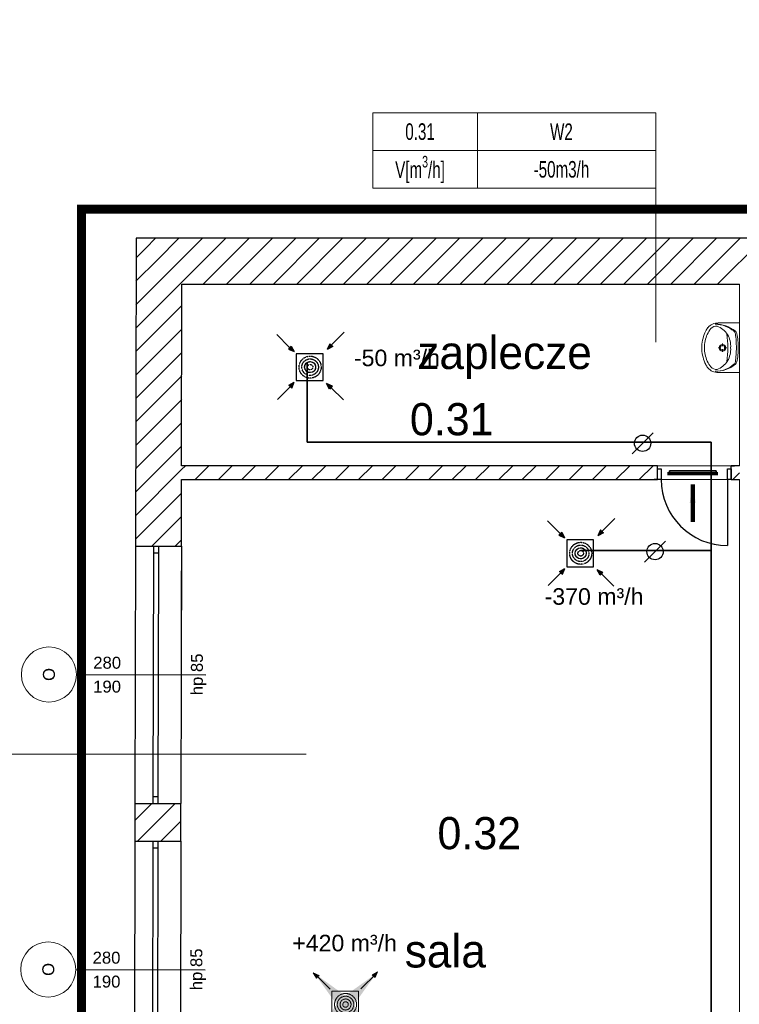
# Model space of a CAD drawing. Header units: millimetres. Extents: x -40063 to 512011, y 350190 to 687060.
# Tile 84 of 256: x 154547 to 162382, y 480275 to 490991. Entities that reach past the tile are written whole.
import ezdxf

# ---------------------------------------------------------------- set-up
doc = ezdxf.new("R2010")
doc.units = ezdxf.units.MM
doc.linetypes.add('DASHDOT', pattern=[1, 0.5, -0.25, 0, -0.25])
doc.linetypes.add('DASHED', pattern=[0.75, 0.5, -0.25])
doc.layers.get('0').update_dxf_attribs({"color": 8})
for name, color, linetype, lineweight in [('AP_nawiew N2', 4, 'Continuous', 35), ('AP_wywiew W2', 6, 'Continuous', 35), ('FLUID-BILANSE', 150, 'Continuous', 18), ('FLUID-KK', 3, 'Continuous', 35), ('J_zakres opracowania', 226, 'DASHDOT', 30)]:
    doc.layers.add(name, color=color, linetype=linetype, lineweight=lineweight)
for name, color, linetype in [('Elementy Modelu - Strefy', 8, 'Continuous'), ('FLUID-KK-50-ARRGR', 7, 'Continuous'), ('IS_opisy', 7, 'Continuous'), ('IS_urządzenia', 7, 'Continuous'), ('J_opis pomieszczeń', 8, 'Continuous'), ('Konstrukcja - Ściany zew', 8, 'Continuous'), ('Wnętrze - Umeblowanie', 8, 'Continuous'), ('X_ref', 8, 'Continuous')]:
    doc.layers.add(name, color=color, linetype=linetype)
doc.styles.add('ARIAL NARROW', font='ARIALN.TTF', dxfattribs={"width": 0.8})
doc.styles.add('FDBES', font='simplex.shx')
doc.styles.add('GENERATED_STYLE_1', font='arial.ttf')
doc.styles.add('GENERATED_STYLE_2', font='txt')
doc.styles.add('Schedule-Header', font='arial.ttf')
doc.styles.get("Standard").update_dxf_attribs({"font": 'arial.ttf'})
doc.dimstyles.new('FDBES', dxfattribs={"dimscale": 50, "dimtxt": 4, "dimasz": 2.5, "dimexe": 0.8, "dimexo": 2, "dimgap": 1, "dimtad": 1, "dimdsep": 46, "dimtxsty": 'FDBES', "dimcen": 2.5, "dimclrd": 4, "dimclre": 5, "dimadec": 0, "dimazin": 0, "dimtfac": 1, "dimtmove": 0, "dimatfit": 3, "dimfxl": 1, "dimarcsym": 0})

# ---------------------------------------------------------------- blocks, each defined once
blk = doc.blocks.new('ghdfgdf')
at = {"layer": 'IS_urządzenia', "color": 6}
for p, q in [((1245163, -116046), (1245029, -115911)), ((1245630, -116020), (1245764, -115886)), ((1245170, -116052), (1245185, -116036)), ((1245185, -116036), (1245217, -116096)), ((1245606, -116011), (1245579, -116073)), ((1245639, -116041), (1245579, -116073)), ((1245622, -116026), (1245606, -116011)), ((1245622, -116026), (1245639, -116041)), ((1245170, -116052), (1245155, -116068)), ((1245155, -116068), (1245217, -116096)), ((1245533, -116119), (1245241, -116119)), ((1245241, -116119), (1245241, -116411)), ((1245533, -116411), (1245533, -116119)), ((1245160, -116463), (1245219, -116430)), ((1245176, -116477), (1245160, -116463)), ((1245176, -116477), (1245192, -116493)), ((1245192, -116493), (1245219, -116430)), ((1245241, -116411), (1245533, -116411)), ((1245634, -116472), (1245572, -116444)), ((1245604, -116504), (1245572, -116444)), ((1245619, -116488), (1245634, -116472)), ((1245171, -116482), (1245037, -116616)), ((1245619, -116488), (1245604, -116504)), ((1245619, -116487), (1245754, -116621))]:
    blk.add_line(p, q, dxfattribs=at)
at = {"layer": 'IS_urządzenia', "color": 6, "linetype": 'ByBlock', "lineweight": 100}
blk.add_line((1245392, -116265), (1245392, -116265), dxfattribs=at)
at = {"layer": 'IS_urządzenia', "color": 6, "linetype": 'DASHED'}
for radius in [120, 90, 60, 30]:
    blk.add_circle((1245392, -116265), radius, dxfattribs=at)
at = {"layer": 'IS_urządzenia', "color": 6, "linetype": 'ByBlock', "lineweight": -2}
blk.add_circle((1245392, -116265), 60, dxfattribs=at)
at = {"layer": 'IS_urządzenia', "color": 6}
for points in [[(1245169, -116040), (1245199, -116081), (1245157, -116052)], [(1245636, -116026), (1245595, -116055), (1245624, -116014)], [(1245165, -116476), (1245206, -116446), (1245177, -116488)], [(1245614, -116492), (1245584, -116451), (1245625, -116481)]]:
    blk.add_solid(points, dxfattribs=at)
at = {"layer": 'IS_urządzenia', "color": 6, "linetype": 'Continuous', "extrusion": (0, 0, -1)}
for points in [[(-1245170, -116052), (-1245217, -116096), (-1245185, -116036)], [(-1245579, -116073), (-1245622, -116026), (-1245606, -116011)], [(-1245622, -116026), (-1245579, -116073), (-1245639, -116041)], [(-1245217, -116096), (-1245170, -116052), (-1245155, -116068)], [(-1245176, -116477), (-1245219, -116430), (-1245160, -116463)], [(-1245219, -116430), (-1245176, -116477), (-1245192, -116493)], [(-1245572, -116444), (-1245619, -116488), (-1245634, -116472)], [(-1245619, -116488), (-1245572, -116444), (-1245604, -116504)]]:
    blk.add_solid(points, dxfattribs=at)
blk = doc.blocks.new('*U3010')
at = {"color": 0, "linetype": 'ByBlock', "lineweight": -2}
for p, q in [((270, 0, 20), (-270, 0, 20)), ((250, 0), (-250, 0)), ((250, 0, -20), (-250, 0, -20)), ((250, 0, -20), (250, 0)), ((270, 0), (250, 0)), ((-250, 0), (-270, 0)), ((-250, 0, -20), (-250, 0))]:
    blk.add_line(p, q, dxfattribs=at)
at = {"linetype": 'Continuous', "lineweight": -3}
for p, q in [((270, 0, 20), (-270, 0, 20)), ((-270, 0, 20), (270, 0, 20))]:
    blk.add_line(p, q, dxfattribs=at)
blk = doc.blocks.new('A$C641D9A09')
at = {"layer": 'IS_urządzenia', "color": 7}
blk.add_line((0, 0), (229, 229), dxfattribs=at)
blk.add_circle((114, 114), 88.9, dxfattribs=at)
blk = doc.blocks.new('A$C652FA4B4')
blk.add_blockref('A$C641D9A09', (0, 0))
blk = doc.blocks.new('fdgdfg')
at = {"layer": 'Elementy Modelu - Strefy', "linetype": 'Continuous', "lineweight": 0}
for p, q in [((-187370, 479675), (-187374, 477700)), ((-181300, 479675), (-187370, 479675)), ((-181300, 477700), (-181300, 479675)), ((-187374, 477700), (-181300, 477700)), ((-187374, 477550), (-187388, 470720)), ((-181300, 477550), (-187374, 477550)), ((-181300, 470720), (-181300, 477550))]:
    blk.add_line(p, q, dxfattribs=at)
at = {"layer": 'Konstrukcja - Ściany zew', "linetype": 'Continuous'}
for p, q in [((-187869, 480175), (-187875, 476825)), ((-180860, 480175), (-187869, 480175)), ((-187763, 480068), (-187656, 480175)), ((-187635, 479941), (-187402, 480175)), ((-187508, 479814), (-187147, 480175)), ((-187381, 479686), (-186892, 480175)), ((-187138, 479675), (-186638, 480175)), ((-186883, 479675), (-186383, 480175)), ((-186629, 479675), (-186129, 480175)), ((-186374, 479675), (-185874, 480175)), ((-186120, 479675), (-185620, 480175)), ((-185865, 479675), (-185365, 480175)), ((-185611, 479675), (-185111, 480175)), ((-185356, 479675), (-184856, 480175)), ((-185101, 479675), (-184601, 480175)), ((-184847, 479675), (-184347, 480175)), ((-184592, 479675), (-184092, 480175)), ((-184338, 479675), (-183838, 480175)), ((-184083, 479675), (-183583, 480175)), ((-183829, 479675), (-183329, 480175)), ((-183574, 479675), (-183074, 480175)), ((-183320, 479675), (-182820, 480175)), ((-183065, 479675), (-182565, 480175)), ((-182810, 479675), (-182310, 480175)), ((-182556, 479675), (-182056, 480175)), ((-182301, 479675), (-181801, 480175)), ((-182047, 479675), (-181547, 480175)), ((-181792, 479675), (-181292, 480175)), ((-181538, 479675), (-181038, 480175)), ((-187869, 479962), (-187763, 480068)), ((-187870, 479707), (-187635, 479941)), ((-187870, 479452), (-187508, 479814)), ((-187871, 479197), (-187381, 479686)), ((-187374, 477700), (-187370, 479675)), ((-187370, 479675), (-181300, 479675)), ((-187871, 478942), (-187370, 479443)), ((-187872, 478686), (-187371, 479187)), ((-187872, 478431), (-187371, 478932)), ((-187873, 478176), (-187372, 478677)), ((-187873, 477921), (-187372, 478422)), ((-187874, 477666), (-187373, 478167)), ((-187874, 477411), (-187373, 477912)), ((-187875, 477156), (-187374, 477657)), ((-187374, 477657), (-187331, 477700)), ((-182190, 477700), (-187374, 477700)), ((-187227, 477550), (-187077, 477700)), ((-186972, 477550), (-186822, 477700)), ((-186717, 477550), (-186567, 477700)), ((-186463, 477550), (-186313, 477700)), ((-186208, 477550), (-186058, 477700)), ((-185954, 477550), (-185804, 477700)), ((-185699, 477550), (-185549, 477700)), ((-185445, 477550), (-185295, 477700)), ((-185190, 477550), (-185040, 477700)), ((-184935, 477550), (-184785, 477700)), ((-184681, 477550), (-184531, 477700)), ((-184426, 477550), (-184276, 477700)), ((-184172, 477550), (-184022, 477700)), ((-183917, 477550), (-183767, 477700)), ((-183663, 477550), (-183513, 477700)), ((-183408, 477550), (-183258, 477700)), ((-183154, 477550), (-183004, 477700)), ((-182899, 477550), (-182749, 477700)), ((-182644, 477550), (-182494, 477700)), ((-182390, 477550), (-182240, 477700)), ((-182190, 477700), (-182227, 477700)), ((-182190, 477700), (-182227, 477700)), ((-182190, 477665), (-182190, 477700)), ((-182190, 477665), (-182190, 477700)), ((-182190, 477550), (-182190, 477665)), ((-182190, 477665), (-182150, 477665)), ((-182190, 477550), (-182190, 477665)), ((-182190, 477550), (-182190, 477665)), ((-182150, 477665), (-182150, 477550)), ((-181430, 477550), (-181430, 477665)), ((-181430, 477665), (-181390, 477665)), ((-181390, 477700), (-181353, 477700)), ((-181390, 477665), (-181390, 477700)), ((-181300, 477700), (-181390, 477700)), ((-181390, 477665), (-181390, 477700)), ((-181390, 477700), (-181353, 477700)), ((-181390, 477550), (-181390, 477665)), ((-181390, 477665), (-181390, 477550)), ((-181390, 477550), (-181390, 477665)), ((-181372, 477550), (-181300, 477621)), ((-187375, 476824), (-187374, 477550)), ((-187374, 477550), (-182190, 477550)), ((-182190, 477550), (-182227, 477550)), ((-182190, 477550), (-182227, 477550)), ((-182150, 477550), (-182190, 477550)), ((-181390, 477550), (-181430, 477550)), ((-181430, 477550), (-181430, 476830)), ((-181390, 477550), (-181353, 477550)), ((-181390, 477550), (-181300, 477550)), ((-181390, 477550), (-181353, 477550)), ((-187875, 476901), (-187374, 477402)), ((-187697, 476824), (-187375, 477147)), ((-187443, 476824), (-187375, 476892)), ((-187875, 476825), (-187881, 474025)), ((-187875, 476825), (-187675, 476824)), ((-187681, 474099), (-187676, 476749)), ((-187676, 476749), (-187675, 476824)), ((-187626, 476749), (-187676, 476749)), ((-187675, 476824), (-187625, 476824)), ((-187675, 476824), (-187625, 476824)), ((-187626, 476749), (-187631, 474099)), ((-187625, 476824), (-187626, 476749)), ((-187625, 476824), (-187375, 476824)), ((-187375, 476824), (-187381, 474024)), ((-188518, 475426), (-187110, 475423)), ((-187681, 474024), (-187681, 474099)), ((-187681, 474099), (-187631, 474099)), ((-187631, 474099), (-187631, 474024)), ((-187881, 474025), (-187882, 473615)), ((-187881, 474025), (-187681, 474024)), ((-187881, 473840), (-187697, 474024)), ((-187852, 473615), (-187443, 474024)), ((-187681, 474024), (-187631, 474024)), ((-187681, 474024), (-187631, 474024)), ((-187631, 474024), (-187381, 474024)), ((-187382, 473614), (-187381, 474024)), ((-187598, 473614), (-187381, 473831)), ((-187882, 473615), (-187888, 470815)), ((-187882, 473615), (-187682, 473614)), ((-187687, 470889), (-187682, 473539)), ((-187682, 473614), (-187632, 473614)), ((-187682, 473539), (-187682, 473614)), ((-187682, 473614), (-187632, 473614)), ((-187632, 473539), (-187682, 473539)), ((-187632, 473539), (-187637, 470889)), ((-187632, 473614), (-187382, 473614)), ((-187632, 473614), (-187632, 473539)), ((-187382, 473614), (-187388, 470814)), ((-188525, 472216), (-187116, 472213))]:
    blk.add_line(p, q, dxfattribs=at)
blk.add_arc((-181430, 477550), 720, 180, 270, dxfattribs=at)
at = {"layer": 'Konstrukcja - Ściany zew', "color": 251, "linetype": 'Continuous', "lineweight": 13}
for centre, start, end in [((-188818, 475427), 89.8845, 269.8845), ((-188818, 475427), 269.8845, 89.8845), ((-188825, 472217), 89.8845, 269.8845), ((-188825, 472217), 269.8845, 89.8845)]:
    blk.add_arc(centre, 300, start, end, dxfattribs=at)
at = {"layer": 'Wnętrze - Umeblowanie', "color": 252, "linetype": 'Continuous', "lineweight": 5}
for p, q in [((-181300, 479253), (-181529, 479253)), ((-181300, 479253), (-181300, 478713)), ((-181484, 479000), (-181484, 479029)), ((-181300, 478898), (-181300, 479068)), ((-181500, 478983), (-181529, 478983)), ((-181484, 478938), (-181484, 478967)), ((-181438, 478983), (-181467, 478983)), ((-181300, 478713), (-181529, 478713))]:
    blk.add_line(p, q, dxfattribs=at)
for radius in [35, 25]:
    blk.add_circle((-181484, 478983), radius, dxfattribs=at)
for centre, radius, start, end in [((-181535, 479116), 137, 87.5448, 141.2546), ((-181548, 479139), 80.9, 86.0694, 139.1984), ((-181560, 478934), 305, 48.5245, 90.6767), ((-181558, 478900), 340, 50.6648, 90.9072), ((-181631, 478996), 241, 32.8442, 68.4481), ((-181267, 478970), 444, 153.7403, 175.7948), ((-181383, 479007), 293, 140.7149, 170.0022), ((-181476, 479069), 213, 141.3152, 152.8429), ((-182411, 478983), 985, 351.1796, 8.8266), ((-181635, 479003), 241, 355.394, 31.0561), ((-181388, 479129), 45, 7.8304, 48.5245), ((-181372, 479128), 45, 12.694, 50.6648), ((-182486, 478978), 1154, 0.245, 7.8304), ((-181987, 478989), 676, 359.4897, 12.694), ((-181440, 478983), 270, 175.9876, 184.0124), ((-181364, 478983), 317, 166.4334, 193.5666), ((-181267, 478997), 444, 184.2052, 206.2597), ((-181383, 478960), 293, 189.9978, 219.2851), ((-181635, 478964), 241, 328.9439, 4.606), ((-182486, 478990), 1154, 352.0921, 359.6775), ((-181987, 478978), 676, 347.2285, 0.4328), ((-181476, 478898), 213, 207.1571, 218.6848), ((-181558, 479067), 340, 269.0153, 309.2578), ((-181560, 479032), 305, 269.2458, 311.398), ((-181631, 478970), 241, 291.5519, 327.1558), ((-181388, 478837), 45, 311.398, 352.0921), ((-181372, 478839), 45, 309.2578, 347.2285), ((-181535, 478851), 137, 218.7454, 272.4552), ((-181548, 478827), 80.9, 220.8016, 273.9306)]:
    blk.add_arc(centre, radius, start, end, dxfattribs=at)
at = {"layer": 'Elementy Modelu - Strefy', "lineweight": 13, "style": 'GENERATED_STYLE_2'}
for s, p in [('0.31', (-184887, 478031)), ('0.32', (-184587, 473526))]:
    blk.add_text(s, height=350, dxfattribs=at).set_placement(p)
at = {"layer": 'J_opis pomieszczeń', "linetype": 'Continuous', "style": 'GENERATED_STYLE_2'}
for s, p in [('zaplecze', (-184806, 478752)), ('sala', (-184943, 472239))]:
    blk.add_text(s, height=360, dxfattribs=at).set_placement(p)
at = {"layer": 'Konstrukcja - Ściany zew', "char_height": 130, "attachment_point": 7, "style": 'GENERATED_STYLE_1'}
for s, insert, rotation in [('{280}', (-188335, 475489), 359.8845), ('{hp 85}', (-187103, 475201), 89.8845), ('{O}', (-188751, 475357), 89.8845), ('{190}', (-188336, 475229), 359.8845), ('{280}', (-188342, 472279), 359.8845), ('{hp 85}', (-187109, 471991), 89.8845), ('{O}', (-188758, 472147), 89.8845), ('{190}', (-188342, 472019), 359.8845)]:
    blk.add_mtext(s, dxfattribs=dict(at, insert=insert, rotation=rotation))
blk = doc.blocks.new('*U3011')
at = {"insert": (-200, 0), "char_height": 50, "attachment_point": 5, "style": 'FDBES'}
blk.add_mtext('\\P ', dxfattribs=at)
blk.add_leader([(0, 0), (-400, 0)], dimstyle='FDBES', override={"dimscale": 80, "dimtxt": 2.5, "dimasz": 2.5, "dimgap": 0.625, "dimtad": 1, "dimtxsty": 'Standard', "dimclrd": 256, "dimlwd": 65534})
blk = doc.blocks.new('fgf')
at = {"layer": 'AP_nawiew N2', "lineweight": 20}
for points in [[(7194.3, 19866.7), (7195.9, 19868.2), (7189.6, 19871), (7192.9, 19865)], [(7255.2, 19867.3), (7256.8, 19865.8), (7259.6, 19872), (7253.6, 19868.8)], [(7193.7, 19806), (7192.1, 19807.5), (7189.3, 19801.3), (7195.3, 19804.5)], [(7254.5, 19806.4), (7253, 19804.8), (7259.2, 19802), (7256, 19808)]]:
    blk.add_hatch(color=4, dxfattribs=at).paths.add_polyline_path(points)
at = {"layer": 'AP_nawiew N2', "color": 4, "lineweight": 20}
for p, q in [((7192.9, 19865), (7189.6, 19871)), ((7195.9, 19868.2), (7189.6, 19871)), ((7194.3, 19866.7), (7195.9, 19868.2)), ((7253.6, 19868.8), (7259.6, 19872)), ((7255.2, 19867.3), (7253.6, 19868.8)), ((7255.2, 19867.3), (7256.8, 19865.8)), ((7256.8, 19865.8), (7259.6, 19872)), ((7194.3, 19866.7), (7192.9, 19865)), ((7209.6, 19851.1), (7209.6, 19821.9)), ((7238.8, 19851.1), (7209.6, 19851.1)), ((7238.8, 19821.9), (7238.8, 19851.1)), ((7209.6, 19821.9), (7238.8, 19821.9)), ((7192.1, 19807.5), (7189.3, 19801.3)), ((7195.3, 19804.5), (7189.3, 19801.3)), ((7193.7, 19806), (7192.1, 19807.5)), ((7193.7, 19806), (7195.3, 19804.5)), ((7254.5, 19806.4), (7253, 19804.8)), ((7253, 19804.8), (7259.2, 19802)), ((7254.5, 19806.4), (7256, 19808)), ((7256, 19808), (7259.2, 19802))]:
    blk.add_line(p, q, dxfattribs=at)
at = {"layer": 'AP_nawiew N2', "color": 4, "linetype": 'ByBlock', "lineweight": 20}
blk.add_line((7224.7, 19836.5), (7224.7, 19836.5), dxfattribs=at)
at = {"layer": 'AP_nawiew N2', "color": 4, "linetype": 'DASHED', "lineweight": 20}
for radius in [12, 9, 6, 3]:
    blk.add_circle((7224.7, 19836.5), radius, dxfattribs=at)
at = {"layer": 'AP_nawiew N2', "color": 4, "linetype": 'ByBlock', "lineweight": 20}
blk.add_circle((7224.7, 19836.5), 6, dxfattribs=at)
at = {"layer": 'AP_nawiew N2', "color": 4, "lineweight": 20}
for points in [[(7190.9, 19870.3), (7207.8, 19853.3)], [(7258.3, 19870.4), (7241.3, 19853.4)], [(7190.9, 19803.1), (7207.9, 19820)], [(7257.4, 19803.5), (7240.4, 19820.4)]]:
    blk.add_leader(points, dimstyle='FDBES', override={"dimscale": 20, "dimclrd": 256}, dxfattribs=at)

msp = doc.modelspace()

# ---------------------------------------------------------------- linework, layer by layer
at = {"layer": 'AP_wywiew W2'}
for p, q in [((157675.83915, 486391.13756), (157675.83915, 487260.77555)), ((162075.79651, 486391.13756), (157675.83915, 486391.13756)), ((162075.79651, 477631.82756), (162075.79651, 486391.13756)), ((160655.25962, 485213.01248), (162075.79651, 485213.01248))]:
    msp.add_line(p, q, dxfattribs=at)
at = {"layer": 'FLUID-BILANSE'}
for p, q in [((161471.98685, 489155.46745), (161471.98685, 487480.78349)), ((153090.14418, 482998.78706), (157664.82813, 482998.78706))]:
    msp.add_line(p, q, dxfattribs=at)
for points in [[(158392.69085, 489566.04025), (158392.69085, 489976.61305), (159531.23141, 489976.61305), (159531.23141, 489566.04025)], [(159531.23141, 489566.04025), (159531.23141, 489976.61305), (161471.98685, 489976.61305), (161471.98685, 489566.04025)], [(158392.69085, 489155.46745), (158392.69085, 489566.04025), (159531.23141, 489566.04025), (159531.23141, 489155.46745)], [(159531.23141, 489155.46745), (159531.23141, 489566.04025), (161471.98685, 489566.04025), (161471.98685, 489155.46745)]]:
    msp.add_lwpolyline(points, close=True, dxfattribs=at)
at = {"layer": 'J_zakres opracowania', "ltscale": 1000, "const_width": 100}
msp.add_lwpolyline([(145238.97833, 455200), (179698.13773, 455200), (179698.13773, 465499.99363), (168198.34775, 465499.99363), (168198.34775, 475277.34862), (179787.48799, 475277.34862), (179787.48799, 507377.27761), (172267.92013, 507377.27761), (172267.92013, 513264.6274), (178887.83809, 513264.6274), (178887.83809, 519214.61675), (169238.45678, 519214.61675), (169238.45678, 523014.48912), (139342.26689, 523014.48912), (139342.26689, 512420.85011), (168578.26628, 512420.85011), (168578.26628, 488928.49204), (155218.96566, 488928.49204), (155218.96566, 468968.52781), (145238.97833, 468968.52781), (145238.97833, 455200)], dxfattribs=at)

# ---------------------------------------------------------------- block references
at = {"layer": 'FLUID-KK', "linetype": 'Continuous', "extrusion": (-5.02105e-15, -1, 6.12323e-17), "xscale": 1.016, "yscale": 1.016, "zscale": 1.016, "rotation": 360}
msp.add_blockref('*U3010', (161874.89417, 0, -486060.6302), dxfattribs=at)
at = {"layer": 'FLUID-KK-50-ARRGR', "xscale": 1.016, "yscale": 1.016, "zscale": 1.016, "rotation": 89.9999999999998}
msp.add_blockref('*U3011', (161874.89417, 485933.6302), dxfattribs=at)
at = {"layer": 'IS_opisy'}
for name, p in [('ghdfgdf', (-1087682.95882, 603474.22349)), ('A$C652FA4B4', (161215.65376, 486266.07287)), ('ghdfgdf', (-1084736.72271, 601448.00874)), ('A$C652FA4B4', (161350.48553, 485087.94778))]:
    msp.add_blockref(name, p, dxfattribs=at)
at = {"layer": 'IS_opisy', "xscale": 10, "yscale": 10, "zscale": 10}
msp.add_blockref('fgf', (85847.71099, 281907.89542), dxfattribs=at)
at = {"layer": 'X_ref'}
msp.add_blockref('fdgdfg', (343682.59615, 8436.71479), dxfattribs=at)

# ---------------------------------------------------------------- texts
at = {"layer": 'FLUID-BILANSE', "char_height": 180, "attachment_point": 5, "style": 'ARIAL NARROW'}
for s, insert, width in [('0.31', (158905.90685, 489771.32665), 1026.432), ('W2', (160445.55485, 489771.32665), 2052.864), ('\\A1;V[m\\H0.7x;\\S3^ ;\\H1.4286x;/h]', (158905.90685, 489360.75385), 1026.432), ('-50m3/h', (160445.55485, 489360.75385), 2052.864)]:
    msp.add_mtext(s, dxfattribs=dict(at, insert=insert, width=width))
at = {"layer": 'IS_opisy', "color": 7, "char_height": 180, "attachment_point": 5, "style": 'Schedule-Header'}
for s, insert in [('-50 m³/h', (158654.18293, 487308.27883)), ('-370 m³/h', (160800.41903, 484711.88808, 5598.97761)), ('+420 m³/h', (158084.33834, 480940.12384))]:
    msp.add_mtext(s, dxfattribs=dict(at, insert=insert))

doc.saveas('drawing.dxf')
